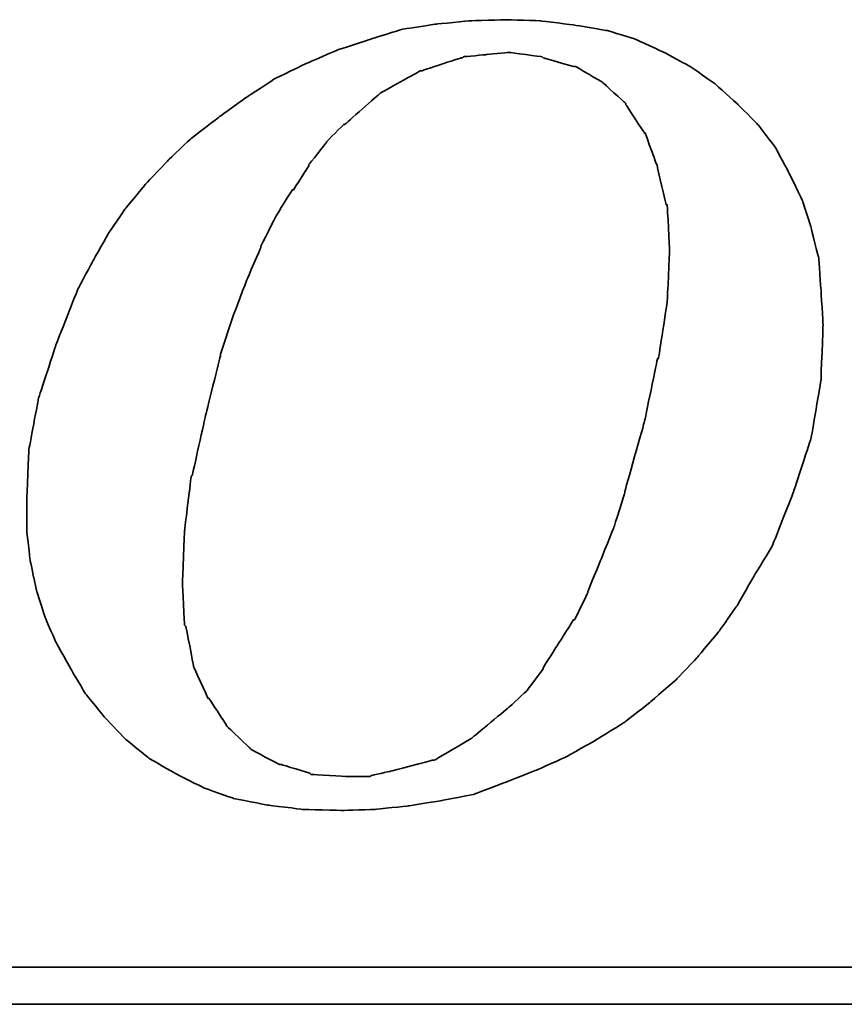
# Model space of a CAD drawing. Header units: millimetres. Extents: x 292 to 535, y -150 to -74.
# Tile 43 of 50: x 474.09 to 475.74, y -126.27 to -124.29. Entities that reach past the tile are written whole.
import ezdxf

# ---------------------------------------------------------------- set-up
doc = ezdxf.new("R2010")
doc.units = ezdxf.units.MM
doc.header["$LTSCALE"] = 0.1
doc.layers.add('DIM', color=4, linetype='CONTINUOUS')
doc.layers.add('layer 1', color=7, linetype='CONTINUOUS')

# ---------------------------------------------------------------- blocks, each defined once
blk = doc.blocks.new('TBI MOTION logo(完整正式版)')
at = {"layer": 'layer 1', "color": 22, "lineweight": 35}
for points, knots in [([(35.79625, -6.98375), (35.79625, -6.98375), (36.23125, -7.43875), (36.23125, -7.43875), (36.23125, -7.43875), (36.23125, -7.43875), (36.75625, -7.87125), (36.75625, -7.87125), (36.75625, -7.87125), (36.75625, -7.87125), (37.33125, -8.20375), (37.33125, -8.20375), (37.33125, -8.20375), (37.33125, -8.20375), (37.95625, -8.51875), (37.95625, -8.51875), (37.95625, -8.51875), (37.95625, -8.51875), (38.62625, -8.75875), (38.62625, -8.75875), (38.62625, -8.75875), (38.62625, -8.75875), (39.37125, -8.90375), (39.37125, -8.90375), (39.37125, -8.90375), (39.37125, -8.90375), (40.14125, -8.99875), (40.14125, -8.99875), (40.14125, -8.99875), (40.14125, -8.99875), (41.02625, -9.02375), (41.02625, -9.02375), (41.02625, -9.02375), (41.02625, -9.02375), (41.74625, -8.99875), (41.74625, -8.99875), (41.74625, -8.99875), (41.74625, -8.99875), (42.46625, -8.92375), (42.46625, -8.92375), (42.46625, -8.92375), (42.46625, -8.92375), (43.21125, -8.80625), (43.21125, -8.80625), (43.21125, -8.80625), (43.21125, -8.80625), (43.93125, -8.66375), (43.93125, -8.66375), (43.93125, -8.66375), (43.93125, -8.66375), (44.62625, -8.39875), (44.62625, -8.39875), (44.62625, -8.39875), (44.62625, -8.39875), (45.29625, -8.13375), (45.29625, -8.13375), (45.29625, -8.13375), (45.29625, -8.13375), (45.94625, -7.84375), (45.94625, -7.84375), (45.94625, -7.84375), (45.94625, -7.84375), (46.61625, -7.46375), (46.61625, -7.46375), (46.61625, -7.46375), (46.61625, -7.46375), (47.24125, -7.07875), (47.24125, -7.07875), (47.24125, -7.07875), (47.24125, -7.07875), (47.81625, -6.62375), (47.81625, -6.62375), (47.81625, -6.62375), (47.81625, -6.62375), (48.36875, -6.14375), (48.36875, -6.14375), (48.36875, -6.14375), (48.36875, -6.14375), (48.84625, -5.64125), (48.84625, -5.64125), (48.84625, -5.64125), (48.84625, -5.64125), (49.32625, -5.06375), (49.32625, -5.06375), (49.32625, -5.06375), (49.32625, -5.06375), (49.71125, -4.51374), (49.71125, -4.51374), (49.71125, -4.51374), (49.71125, -4.51374), (50.09625, -3.83874), (50.09625, -3.83874), (50.09625, -3.83874), (50.09625, -3.83874), (50.48125, -3.21374), (50.48125, -3.21374), (50.48125, -3.21374), (50.48125, -3.21374), (50.96125, -1.99125), (50.96125, -1.99125), (50.96125, -1.99125), (50.96125, -1.99125), (51.34375, -0.81875), (51.34375, -0.81875), (51.34375, -0.81875), (51.34375, -0.81875), (51.56125, 0.45624), (51.56125, 0.45624), (51.56125, 0.45624), (51.56125, 0.45624), (51.60625, 1.67624), (51.60625, 1.67624), (51.60625, 1.67624), (51.60625, 1.67624), (51.56125, 2.44625), (51.56125, 2.44625), (51.56125, 2.44625), (51.56125, 2.44625), (51.51125, 3.14125), (51.51125, 3.14125), (51.51125, 3.14125), (51.51125, 3.14125), (51.34375, 3.81125), (51.34375, 3.81125), (51.34375, 3.81125), (51.34375, 3.81125), (51.15125, 4.41125), (51.15125, 4.41125), (51.15125, 4.41125), (51.15125, 4.41125), (50.86125, 5.01125), (50.86125, 5.01125), (50.86125, 5.01125), (50.86125, 5.01125), (50.55125, 5.58875), (50.55125, 5.58875), (50.55125, 5.58875), (50.55125, 5.58875), (50.16625, 6.09125), (50.16625, 6.09125), (50.16625, 6.09125), (50.16625, 6.09125), (49.71125, 6.54875), (49.71125, 6.54875), (49.71125, 6.54875), (49.71125, 6.54875), (49.23125, 6.98125), (49.23125, 6.98125), (49.23125, 6.98125), (49.23125, 6.98125), (48.67875, 7.36625), (48.67875, 7.36625), (48.67875, 7.36625), (48.67875, 7.36625), (48.10375, 7.67625), (48.10375, 7.67625), (48.10375, 7.67625), (48.10375, 7.67625), (47.48125, 7.96375), (47.48125, 7.96375), (47.48125, 7.96375), (47.48125, 7.96375), (46.85625, 8.15625), (46.85625, 8.15625), (46.85625, 8.15625), (46.85625, 8.15625), (46.13625, 8.27624), (46.13625, 8.27624), (46.13625, 8.27624), (46.13625, 8.27624), (45.39125, 8.37125), (45.39125, 8.37125), (45.39125, 8.37125), (45.39125, 8.37125), (44.62625, 8.39624), (44.62625, 8.39624), (44.62625, 8.39624), (44.62625, 8.39624), (43.83625, 8.37125), (43.83625, 8.37125), (43.83625, 8.37125), (43.83625, 8.37125), (43.09125, 8.30125), (43.09125, 8.30125), (43.09125, 8.30125), (43.09125, 8.30125), (42.32125, 8.18125), (42.32125, 8.18125), (42.32125, 8.18125), (42.32125, 8.18125), (41.62875, 7.96375), (41.62875, 7.96375), (41.62875, 7.96375), (41.62875, 7.96375), (40.90625, 7.72625), (40.90625, 7.72625), (40.90625, 7.72625), (40.90625, 7.72625), (40.23624, 7.43625), (40.23624, 7.43625), (40.23624, 7.43625), (40.23624, 7.43625), (39.54124, 7.10125), (39.54124, 7.10125), (39.54124, 7.10125), (39.54124, 7.10125), (38.91625, 6.69125), (38.91625, 6.69125), (38.91625, 6.69125), (38.91625, 6.69125), (38.31625, 6.26125), (38.31625, 6.26125), (38.31625, 6.26125), (38.31625, 6.26125), (37.69125, 5.78125), (37.69125, 5.78125), (37.69125, 5.78125), (37.69125, 5.78125), (37.18625, 5.30125), (37.18625, 5.30125), (37.18625, 5.30125), (37.18625, 5.30125), (36.70625, 4.79624), (36.70625, 4.79624), (36.70625, 4.79624), (36.70625, 4.79624), (36.23125, 4.22125), (36.23125, 4.22125), (36.23125, 4.22125), (36.23125, 4.22125), (35.87124, 3.69375), (35.87124, 3.69375), (35.87124, 3.69375), (35.87124, 3.69375), (35.53125, 3.09125), (35.53125, 3.09125), (35.53125, 3.09125), (35.53125, 3.09125), (35.19875, 2.47125), (35.19875, 2.47125), (35.19875, 2.47125), (35.19875, 2.47125), (34.71625, 1.24625), (34.71625, 1.24625), (34.71625, 1.24625), (34.71625, 1.24625), (34.33125, 0.06874), (34.33125, 0.06874), (34.33125, 0.06874), (34.33125, 0.06874), (34.11625, -1.07875), (34.11625, -1.07875), (34.11625, -1.07875), (34.11625, -1.07875), (34.07125, -2.15875), (34.07125, -2.15875), (34.07125, -2.15875), (34.07125, -2.15875), (34.07125, -2.85375), (34.07125, -2.85375), (34.07125, -2.85375), (34.07125, -2.85375), (34.14125, -3.50375), (34.14125, -3.50375), (34.14125, -3.50375), (34.14125, -3.50375), (34.28625, -4.17375), (34.28625, -4.17375), (34.28625, -4.17375), (34.28625, -4.17375), (34.47625, -4.77624), (34.47625, -4.77624), (34.47625, -4.77624), (34.47625, -4.77624), (34.71625, -5.32625), (34.71625, -5.32625), (34.71625, -5.32625), (34.71625, -5.32625), (35.05375, -5.92875), (35.05375, -5.92875), (35.05375, -5.92875), (35.05375, -5.92875), (35.36375, -6.45375), (35.36375, -6.45375), (35.36375, -6.45375), (35.36375, -6.45375), (35.79625, -6.98375), (35.79625, -6.98375)], [0, 0, 0, 0, 0.01388889, 0.01388889, 0.01388889, 0.0138889, 0.02777778, 0.02777778, 0.02777778, 0.02777779, 0.04166667, 0.04166667, 0.04166667, 0.04166668, 0.05555556, 0.05555556, 0.05555556, 0.05555557, 0.06944444, 0.06944444, 0.06944444, 0.06944445, 0.08333333, 0.08333333, 0.08333333, 0.08333334, 0.09722222, 0.09722222, 0.09722222, 0.09722223, 0.11111111, 0.11111111, 0.11111111, 0.11111112, 0.125, 0.125, 0.125, 0.12500001, 0.13888889, 0.13888889, 0.13888889, 0.1388889, 0.15277778, 0.15277778, 0.15277778, 0.15277779, 0.16666667, 0.16666667, 0.16666667, 0.16666668, 0.18055556, 0.18055556, 0.18055556, 0.18055557, 0.19444444, 0.19444444, 0.19444444, 0.19444445, 0.20833333, 0.20833333, 0.20833333, 0.20833334, 0.22222222, 0.22222222, 0.22222222, 0.22222223, 0.23611111, 0.23611111, 0.23611111, 0.23611112, 0.25, 0.25, 0.25, 0.25000001, 0.26388889, 0.26388889, 0.26388889, 0.2638889, 0.27777778, 0.27777778, 0.27777778, 0.27777779, 0.29166667, 0.29166667, 0.29166667, 0.29166668, 0.30555556, 0.30555556, 0.30555556, 0.30555557, 0.31944444, 0.31944444, 0.31944444, 0.31944445, 0.33333333, 0.33333333, 0.33333333, 0.33333334, 0.34722222, 0.34722222, 0.34722222, 0.34722223, 0.36111111, 0.36111111, 0.36111111, 0.36111112, 0.375, 0.375, 0.375, 0.37500001, 0.38888889, 0.38888889, 0.38888889, 0.3888889, 0.40277778, 0.40277778, 0.40277778, 0.40277779, 0.41666667, 0.41666667, 0.41666667, 0.41666668, 0.43055556, 0.43055556, 0.43055556, 0.43055557, 0.44444444, 0.44444444, 0.44444444, 0.44444445, 0.45833333, 0.45833333, 0.45833333, 0.45833334, 0.47222222, 0.47222222, 0.47222222, 0.47222223, 0.48611111, 0.48611111, 0.48611111, 0.48611112, 0.5, 0.5, 0.5, 0.50000001, 0.51388889, 0.51388889, 0.51388889, 0.5138889, 0.52777778, 0.52777778, 0.52777778, 0.52777779, 0.54166667, 0.54166667, 0.54166667, 0.54166668, 0.55555556, 0.55555556, 0.55555556, 0.55555557, 0.56944444, 0.56944444, 0.56944444, 0.56944445, 0.58333333, 0.58333333, 0.58333333, 0.58333334, 0.59722222, 0.59722222, 0.59722222, 0.59722223, 0.61111111, 0.61111111, 0.61111111, 0.61111112, 0.625, 0.625, 0.625, 0.62500001, 0.63888889, 0.63888889, 0.63888889, 0.6388889, 0.65277778, 0.65277778, 0.65277778, 0.65277779, 0.66666667, 0.66666667, 0.66666667, 0.66666668, 0.68055556, 0.68055556, 0.68055556, 0.68055557, 0.69444444, 0.69444444, 0.69444444, 0.69444445, 0.70833333, 0.70833333, 0.70833333, 0.70833334, 0.72222222, 0.72222222, 0.72222222, 0.72222223, 0.73611111, 0.73611111, 0.73611111, 0.73611112, 0.75, 0.75, 0.75, 0.75000001, 0.76388889, 0.76388889, 0.76388889, 0.7638889, 0.77777778, 0.77777778, 0.77777778, 0.77777779, 0.79166667, 0.79166667, 0.79166667, 0.79166668, 0.80555556, 0.80555556, 0.80555556, 0.80555557, 0.81944444, 0.81944444, 0.81944444, 0.81944445, 0.83333333, 0.83333333, 0.83333333, 0.83333334, 0.84722222, 0.84722222, 0.84722222, 0.84722223, 0.86111111, 0.86111111, 0.86111111, 0.86111112, 0.875, 0.875, 0.875, 0.87500001, 0.88888889, 0.88888889, 0.88888889, 0.8888889, 0.90277778, 0.90277778, 0.90277778, 0.90277779, 0.91666667, 0.91666667, 0.91666667, 0.91666668, 0.93055556, 0.93055556, 0.93055556, 0.93055557, 0.94444444, 0.94444444, 0.94444444, 0.94444445, 0.95833333, 0.95833333, 0.95833333, 0.95833334, 0.97222222, 0.97222222, 0.97222222, 0.97222223, 0.98611111, 0.98611111, 0.98611111, 0.98611112, 1, 1, 1, 1]), ([(38.33875, 1.03124), (38.33875, 1.03124), (38.62625, 1.89625), (38.62625, 1.89625), (38.62625, 1.89625), (38.62625, 1.89625), (38.91625, 2.66375), (38.91625, 2.66375), (38.91625, 2.66375), (38.91625, 2.66375), (39.22625, 3.38125), (39.22625, 3.38125), (39.22625, 3.38125), (39.22625, 3.38125), (39.22625, 3.40624), (39.22625, 3.40624), (39.22625, 3.40624), (39.22625, 3.40624), (39.56124, 4.07624), (39.56124, 4.07624), (39.56124, 4.07624), (39.56124, 4.07624), (39.92125, 4.65125), (39.92125, 4.65125), (39.92125, 4.65125), (39.92125, 4.65125), (39.94625, 4.65125), (39.94625, 4.65125), (39.94625, 4.65125), (39.94625, 4.65125), (40.28125, 5.17875), (40.28125, 5.17875), (40.28125, 5.17875), (40.28125, 5.17875), (40.28125, 5.20375), (40.28125, 5.20375), (40.28125, 5.20375), (40.28125, 5.20375), (40.66875, 5.68625), (40.66875, 5.68625), (40.66875, 5.68625), (40.66875, 5.68625), (40.66875, 5.70625), (40.66875, 5.70625), (40.66875, 5.70625), (40.66875, 5.70625), (41.05124, 6.09125), (41.05124, 6.09125), (41.05124, 6.09125), (41.05124, 6.09125), (41.07625, 6.09125), (41.07625, 6.09125), (41.07625, 6.09125), (41.07625, 6.09125), (41.84125, 6.76625), (41.84125, 6.76625), (41.84125, 6.76625), (41.84125, 6.76625), (41.86625, 6.78625), (41.86625, 6.78625), (41.86625, 6.78625), (41.86625, 6.78625), (42.73125, 7.26624), (42.73125, 7.26624), (42.73125, 7.26624), (42.73125, 7.26624), (42.75625, 7.26624), (42.75625, 7.26624), (42.75625, 7.26624), (42.75625, 7.26624), (43.18625, 7.41125), (43.18625, 7.41125), (43.18625, 7.41125), (43.18625, 7.41125), (43.64125, 7.55625), (43.64125, 7.55625), (43.64125, 7.55625), (43.64125, 7.55625), (43.66625, 7.55625), (43.66625, 7.55625), (43.66625, 7.55625), (43.66625, 7.55625), (43.69125, 7.58124), (43.69125, 7.58124), (43.69125, 7.58124), (43.69125, 7.58124), (44.19125, 7.62625), (44.19125, 7.62625), (44.19125, 7.62625), (44.19125, 7.62625), (44.67125, 7.67625), (44.67125, 7.67625), (44.67125, 7.67625), (44.67125, 7.67625), (44.69625, 7.67625), (44.69625, 7.67625), (44.69625, 7.67625), (44.69625, 7.67625), (45.41875, 7.58124), (45.41875, 7.58124), (45.41875, 7.58124), (45.41875, 7.58124), (45.44125, 7.55625), (45.44125, 7.55625), (45.44125, 7.55625), (45.44125, 7.55625), (46.11125, 7.36625), (46.11125, 7.36625), (46.11125, 7.36625), (46.11125, 7.36625), (46.13625, 7.36625), (46.13625, 7.36625), (46.13625, 7.36625), (46.13625, 7.36625), (46.15875, 7.36625), (46.15875, 7.36625), (46.15875, 7.36625), (46.15875, 7.36625), (46.73625, 7.02624), (46.73625, 7.02624), (46.73625, 7.02624), (46.73625, 7.02624), (46.76125, 7.00624), (46.76125, 7.00624), (46.76125, 7.00624), (46.76125, 7.00624), (47.24125, 6.57124), (47.24125, 6.57124), (47.24125, 6.57124), (47.24125, 6.57124), (47.26625, 6.54875), (47.26625, 6.54875), (47.26625, 6.54875), (47.26625, 6.54875), (47.26625, 6.52375), (47.26625, 6.52375), (47.26625, 6.52375), (47.26625, 6.52375), (47.67375, 5.89875), (47.67375, 5.89875), (47.67375, 5.89875), (47.67375, 5.89875), (47.69625, 5.89875), (47.69625, 5.89875), (47.69625, 5.89875), (47.69625, 5.89875), (47.69625, 5.87625), (47.69625, 5.87625), (47.69625, 5.87625), (47.69625, 5.87625), (47.96125, 5.15625), (47.96125, 5.15625), (47.96125, 5.15625), (47.96125, 5.15625), (47.96125, 5.13125), (47.96125, 5.13125), (47.96125, 5.13125), (47.96125, 5.13125), (48.15125, 4.31875), (48.15125, 4.31875), (48.15125, 4.31875), (48.15125, 4.31875), (48.17625, 4.31875), (48.17625, 4.31875), (48.17625, 4.31875), (48.17625, 4.31875), (48.17625, 4.29125), (48.17625, 4.29125), (48.17625, 4.29125), (48.17625, 4.29125), (48.22625, 3.33125), (48.22625, 3.33125), (48.22625, 3.33125), (48.22625, 3.33125), (48.22625, 3.30875), (48.22625, 3.30875), (48.22625, 3.30875), (48.22625, 3.30875), (48.17625, 2.20624), (48.17625, 2.20624), (48.17625, 2.20624), (48.17625, 2.20624), (48.17625, 2.18124), (48.17625, 2.18124), (48.17625, 2.18124), (48.17625, 2.18124), (47.98375, 0.93624), (47.98375, 0.93624), (47.98375, 0.93624), (47.98375, 0.93624), (47.96125, 0.93624), (47.96125, 0.93624), (47.96125, 0.93624), (47.96125, 0.93624), (47.67375, -0.45874), (47.67375, -0.45874), (47.67375, -0.45874), (47.67375, -0.45874), (47.24125, -1.99125), (47.24125, -1.99125), (47.24125, -1.99125), (47.24125, -1.99125), (47.24125, -2.01874), (47.24125, -2.01874), (47.24125, -2.01874), (47.24125, -2.01874), (47.00125, -2.78375), (47.00125, -2.78375), (47.00125, -2.78375), (47.00125, -2.78375), (46.71125, -3.50375), (46.71125, -3.50375), (46.71125, -3.50375), (46.71125, -3.50375), (46.42625, -4.19875), (46.42625, -4.19875), (46.42625, -4.19875), (46.42625, -4.19875), (46.42625, -4.22375), (46.42625, -4.22375), (46.42625, -4.22375), (46.42625, -4.22375), (46.13625, -4.82374), (46.13625, -4.82374), (46.13625, -4.82374), (46.13625, -4.82374), (46.11125, -4.82374), (46.11125, -4.82374), (46.11125, -4.82374), (46.11125, -4.82374), (45.77625, -5.35125), (45.77625, -5.35125), (45.77625, -5.35125), (45.77625, -5.35125), (45.44125, -5.87875), (45.44125, -5.87875), (45.44125, -5.87875), (45.44125, -5.87875), (45.44125, -5.90375), (45.44125, -5.90375), (45.44125, -5.90375), (45.44125, -5.90375), (45.10625, -6.35875), (45.10625, -6.35875), (45.10625, -6.35875), (45.10625, -6.35875), (45.08125, -6.38375), (45.08125, -6.38375), (45.08125, -6.38375), (45.08125, -6.38375), (44.69625, -6.74375), (44.69625, -6.74375), (44.69625, -6.74375), (44.69625, -6.74375), (43.88375, -7.41625), (43.88375, -7.41625), (43.88375, -7.41625), (43.88375, -7.41625), (43.85625, -7.43875), (43.85625, -7.43875), (43.85625, -7.43875), (43.85625, -7.43875), (43.04125, -7.91875), (43.04125, -7.91875), (43.04125, -7.91875), (43.04125, -7.91875), (43.01625, -7.91875), (43.01625, -7.91875), (43.01625, -7.91875), (43.01625, -7.91875), (42.99625, -7.91875), (42.99625, -7.91875), (42.99625, -7.91875), (42.99625, -7.91875), (42.08125, -8.15875), (42.08125, -8.15875), (42.08125, -8.15875), (42.08125, -8.15875), (41.65125, -8.25625), (41.65125, -8.25625), (41.65125, -8.25625), (41.65125, -8.25625), (41.62875, -8.27875), (41.62875, -8.27875), (41.62875, -8.27875), (41.62875, -8.27875), (41.60125, -8.27875), (41.60125, -8.27875), (41.60125, -8.27875), (41.60125, -8.27875), (41.12125, -8.27875), (41.12125, -8.27875), (41.12125, -8.27875), (41.12125, -8.27875), (40.35624, -8.23125), (40.35624, -8.23125), (40.35624, -8.23125), (40.35624, -8.23125), (40.33125, -8.23125), (40.33125, -8.23125), (40.33125, -8.23125), (40.33125, -8.23125), (40.30625, -8.20375), (40.30625, -8.20375), (40.30625, -8.20375), (40.30625, -8.20375), (39.68375, -8.01375), (39.68375, -8.01375), (39.68375, -8.01375), (39.68375, -8.01375), (39.66124, -8.01375), (39.66124, -8.01375), (39.66124, -8.01375), (39.66124, -8.01375), (39.63625, -8.01375), (39.63625, -8.01375), (39.63625, -8.01375), (39.63625, -8.01375), (39.01125, -7.67875), (39.01125, -7.67875), (39.01125, -7.67875), (39.01125, -7.67875), (38.98875, -7.65375), (38.98875, -7.65375), (38.98875, -7.65375), (38.98875, -7.65375), (38.48625, -7.17375), (38.48625, -7.17375), (38.48625, -7.17375), (38.48625, -7.17375), (38.45875, -7.14875), (38.45875, -7.14875), (38.45875, -7.14875), (38.45875, -7.14875), (38.45875, -7.12875), (38.45875, -7.12875), (38.45875, -7.12875), (38.45875, -7.12875), (38.07625, -6.54875), (38.07625, -6.54875), (38.07625, -6.54875), (38.07625, -6.54875), (38.05125, -6.54875), (38.05125, -6.54875), (38.05125, -6.54875), (38.05125, -6.54875), (38.05125, -6.52875), (38.05125, -6.52875), (38.05125, -6.52875), (38.05125, -6.52875), (37.74125, -5.85375), (37.74125, -5.85375), (37.74125, -5.85375), (37.74125, -5.85375), (37.74125, -5.82875), (37.74125, -5.82875), (37.74125, -5.82875), (37.74125, -5.82875), (37.57375, -4.96875), (37.57375, -4.96875), (37.57375, -4.96875), (37.57375, -4.96875), (37.54625, -4.94375), (37.54625, -4.94375), (37.54625, -4.94375), (37.54625, -4.94375), (37.50125, -4.03375), (37.50125, -4.03375), (37.50125, -4.03375), (37.50125, -4.03375), (37.50125, -4.00875), (37.50125, -4.00875), (37.50125, -4.00875), (37.50125, -4.00875), (37.54625, -2.85375), (37.54625, -2.85375), (37.54625, -2.85375), (37.54625, -2.85375), (37.69125, -1.65875), (37.69125, -1.65875), (37.69125, -1.65875), (37.69125, -1.65875), (37.71624, -1.63375), (37.71624, -1.63375), (37.71624, -1.63375), (37.71624, -1.63375), (38.00375, -0.33875), (38.00375, -0.33875), (38.00375, -0.33875), (38.00375, -0.33875), (38.33875, 1.00624), (38.33875, 1.00624), (38.33875, 1.00624), (38.33875, 1.00624), (38.33875, 1.03124), (38.33875, 1.03124)], [0, 0, 0, 0, 0.01010101, 0.01010101, 0.01010101, 0.01010102, 0.02020202, 0.02020202, 0.02020202, 0.02020203, 0.03030303, 0.03030303, 0.03030303, 0.03030304, 0.04040404, 0.04040404, 0.04040404, 0.04040405, 0.05050505, 0.05050505, 0.05050505, 0.05050506, 0.06060606, 0.06060606, 0.06060606, 0.06060607, 0.07070707, 0.07070707, 0.07070707, 0.07070708, 0.08080808, 0.08080808, 0.08080808, 0.08080809, 0.09090909, 0.09090909, 0.09090909, 0.0909091, 0.1010101, 0.1010101, 0.1010101, 0.10101011, 0.11111111, 0.11111111, 0.11111111, 0.11111112, 0.12121212, 0.12121212, 0.12121212, 0.12121213, 0.13131313, 0.13131313, 0.13131313, 0.13131314, 0.14141414, 0.14141414, 0.14141414, 0.14141415, 0.15151515, 0.15151515, 0.15151515, 0.15151516, 0.16161616, 0.16161616, 0.16161616, 0.16161617, 0.17171717, 0.17171717, 0.17171717, 0.17171718, 0.18181818, 0.18181818, 0.18181818, 0.18181819, 0.19191919, 0.19191919, 0.19191919, 0.1919192, 0.2020202, 0.2020202, 0.2020202, 0.20202021, 0.21212121, 0.21212121, 0.21212121, 0.21212122, 0.22222222, 0.22222222, 0.22222222, 0.22222223, 0.23232323, 0.23232323, 0.23232323, 0.23232324, 0.24242424, 0.24242424, 0.24242424, 0.24242425, 0.25252525, 0.25252525, 0.25252525, 0.25252526, 0.26262626, 0.26262626, 0.26262626, 0.26262627, 0.27272727, 0.27272727, 0.27272727, 0.27272728, 0.28282828, 0.28282828, 0.28282828, 0.28282829, 0.29292929, 0.29292929, 0.29292929, 0.2929293, 0.3030303, 0.3030303, 0.3030303, 0.30303031, 0.31313131, 0.31313131, 0.31313131, 0.31313132, 0.32323232, 0.32323232, 0.32323232, 0.32323233, 0.33333333, 0.33333333, 0.33333333, 0.33333334, 0.34343434, 0.34343434, 0.34343434, 0.34343435, 0.35353535, 0.35353535, 0.35353535, 0.35353536, 0.36363636, 0.36363636, 0.36363636, 0.36363637, 0.37373737, 0.37373737, 0.37373737, 0.37373738, 0.38383838, 0.38383838, 0.38383838, 0.38383839, 0.39393939, 0.39393939, 0.39393939, 0.3939394, 0.4040404, 0.4040404, 0.4040404, 0.40404041, 0.41414141, 0.41414141, 0.41414141, 0.41414142, 0.42424242, 0.42424242, 0.42424242, 0.42424243, 0.43434343, 0.43434343, 0.43434343, 0.43434344, 0.44444444, 0.44444444, 0.44444444, 0.44444445, 0.45454545, 0.45454545, 0.45454545, 0.45454546, 0.46464646, 0.46464646, 0.46464646, 0.46464647, 0.47474747, 0.47474747, 0.47474747, 0.47474748, 0.48484848, 0.48484848, 0.48484848, 0.48484849, 0.49494949, 0.49494949, 0.49494949, 0.4949495, 0.50505051, 0.50505051, 0.50505051, 0.50505052, 0.51515152, 0.51515152, 0.51515152, 0.51515153, 0.52525253, 0.52525253, 0.52525253, 0.52525254, 0.53535354, 0.53535354, 0.53535354, 0.53535355, 0.54545455, 0.54545455, 0.54545455, 0.54545456, 0.55555556, 0.55555556, 0.55555556, 0.55555557, 0.56565657, 0.56565657, 0.56565657, 0.56565658, 0.57575758, 0.57575758, 0.57575758, 0.57575759, 0.58585859, 0.58585859, 0.58585859, 0.5858586, 0.5959596, 0.5959596, 0.5959596, 0.59595961, 0.60606061, 0.60606061, 0.60606061, 0.60606062, 0.61616162, 0.61616162, 0.61616162, 0.61616163, 0.62626263, 0.62626263, 0.62626263, 0.62626264, 0.63636364, 0.63636364, 0.63636364, 0.63636365, 0.64646465, 0.64646465, 0.64646465, 0.64646466, 0.65656566, 0.65656566, 0.65656566, 0.65656567, 0.66666667, 0.66666667, 0.66666667, 0.66666668, 0.67676768, 0.67676768, 0.67676768, 0.67676769, 0.68686869, 0.68686869, 0.68686869, 0.6868687, 0.6969697, 0.6969697, 0.6969697, 0.69696971, 0.70707071, 0.70707071, 0.70707071, 0.70707072, 0.71717172, 0.71717172, 0.71717172, 0.71717173, 0.72727273, 0.72727273, 0.72727273, 0.72727274, 0.73737374, 0.73737374, 0.73737374, 0.73737375, 0.74747475, 0.74747475, 0.74747475, 0.74747476, 0.75757576, 0.75757576, 0.75757576, 0.75757577, 0.76767677, 0.76767677, 0.76767677, 0.76767678, 0.77777778, 0.77777778, 0.77777778, 0.77777779, 0.78787879, 0.78787879, 0.78787879, 0.7878788, 0.7979798, 0.7979798, 0.7979798, 0.79797981, 0.80808081, 0.80808081, 0.80808081, 0.80808082, 0.81818182, 0.81818182, 0.81818182, 0.81818183, 0.82828283, 0.82828283, 0.82828283, 0.82828284, 0.83838384, 0.83838384, 0.83838384, 0.83838385, 0.84848485, 0.84848485, 0.84848485, 0.84848486, 0.85858586, 0.85858586, 0.85858586, 0.85858587, 0.86868687, 0.86868687, 0.86868687, 0.86868688, 0.87878788, 0.87878788, 0.87878788, 0.87878789, 0.88888889, 0.88888889, 0.88888889, 0.8888889, 0.8989899, 0.8989899, 0.8989899, 0.89898991, 0.90909091, 0.90909091, 0.90909091, 0.90909092, 0.91919192, 0.91919192, 0.91919192, 0.91919193, 0.92929293, 0.92929293, 0.92929293, 0.92929294, 0.93939394, 0.93939394, 0.93939394, 0.93939395, 0.94949495, 0.94949495, 0.94949495, 0.94949496, 0.95959596, 0.95959596, 0.95959596, 0.95959597, 0.96969697, 0.96969697, 0.96969697, 0.96969698, 0.97979798, 0.97979798, 0.97979798, 0.97979799, 0.98989899, 0.98989899, 0.98989899, 0.989899, 1, 1, 1, 1]), ([(75.90875, -9.47875), (75.90875, -9.47875), (75.90875, -12.28625), (75.90875, -12.28625), (75.90875, -12.28625), (75.90875, -12.28625), (75.90875, -12.47875), (75.90875, -12.47875), (75.90875, -12.47875), (75.90875, -12.47875), (75.71625, -12.47875), (75.71625, -12.47875), (75.71625, -12.47875), (75.71625, -12.47875), (-88.32875, -12.47875), (-88.32875, -12.47875), (-88.32875, -12.47875), (-88.32875, -12.47875), (-88.32875, -13.29375), (-88.32875, -13.29375), (-88.32875, -13.29375), (-88.32875, -13.29375), (82.89125, -13.29375), (82.89125, -13.29375), (82.89125, -13.29375), (82.89125, -13.29375), (75.90875, -9.47875), (75.90875, -9.47875)], [0, 0, 0, 0, 0.14285714, 0.14285714, 0.14285714, 0.14285715, 0.28571429, 0.28571429, 0.28571429, 0.2857143, 0.42857143, 0.42857143, 0.42857143, 0.42857144, 0.57142857, 0.57142857, 0.57142857, 0.57142858, 0.71428571, 0.71428571, 0.71428571, 0.71428572, 0.85714286, 0.85714286, 0.85714286, 0.85714287, 1, 1, 1, 1])]:
    blk.add_open_spline(points, degree=3, knots=knots, dxfattribs=at)

msp = doc.modelspace()

# ---------------------------------------------------------------- block references
at = {"layer": 'DIM', "color": 0, "xscale": 0.0912171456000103, "yscale": 0.0912171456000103, "zscale": 0.0912171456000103}
msp.add_blockref('TBI MOTION logo(完整正式版)', (470.9925, -125.0556), dxfattribs=at)

doc.saveas('drawing.dxf')
